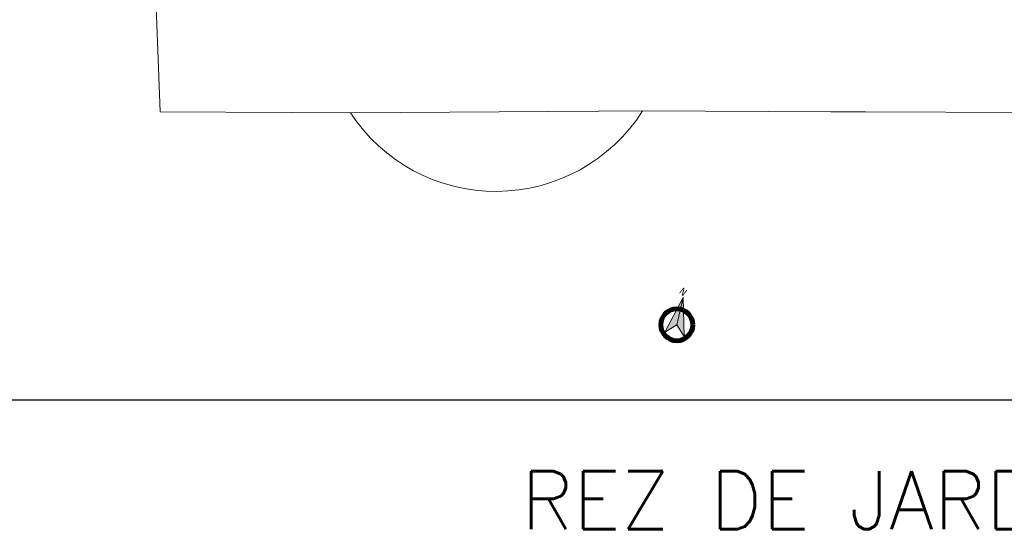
# Model space of a CAD drawing. Extents: x -6068 to 35118, y -17738 to 67348.
# Tile 71 of 243: x -1012 to 3231, y -5000 to -2799. Entities that reach past the tile are written whole.
import ezdxf
from ezdxf.enums import TextEntityAlignment as Align

# ---------------------------------------------------------------- set-up
doc = ezdxf.new("R2010")
doc.units = 0
doc.header["$LTSCALE"] = 15
doc.linetypes.add('Continua', pattern=[0])
doc.linetypes.add('Cui_CONTINU', pattern=[0])
for name, color, linetype in [('EDL_EXTERIEUR', 9, 'Cui_CONTINU'), ('PIS-fond de plan', 7, 'Cui_CONTINU'), ('PIS-texte', 7, 'Cui_CONTINU')]:
    doc.layers.add(name, color=color, linetype=linetype)
doc.styles.get("Standard").update_dxf_attribs({"font": 'simplex.shx'})
doc.styles.add('Tahoma', font='tahoma.ttf')

# ---------------------------------------------------------------- blocks, each defined once
blk = doc.blocks.new('Nord')
at = {"layer": 'PIS-texte', "ltscale": 0.1, "true_color": 0xc0c0c0}
blk.add_hatch(color=9, dxfattribs=at).paths.add_polyline_path([(-52.2, 108.1), (0, 0), (56.7, -19.8)])
at = {"layer": 'PIS-texte', "ltscale": 0.1, "true_color": 0xffffff}
blk.add_hatch(color=7, dxfattribs=at).paths.add_polyline_path([(-52.2, 108.1), (-19.8, -56.7), (0, 0)])
at = {"layer": 'PIS-texte', "color": 18, "linetype": 'Continua', "lineweight": 5, "ltscale": 0.1, "true_color": 0x000000}
for points in [[(-52.2, 108.1), (0, 0), (56.7, -19.8)], [(-52.2, 108.1), (-19.8, -56.7), (0, 0)]]:
    blk.add_lwpolyline(points, close=True, dxfattribs=at)
at = {"layer": 'PIS-texte', "color": 18, "linetype": 'Continua', "lineweight": 90, "ltscale": 0.1, "true_color": 0x000000}
blk.add_circle((0, 0), 70, dxfattribs=at)
at = {"layer": 'PIS-texte', "color": 18, "linetype": 'Continua', "lineweight": 0, "ltscale": 0.1, "true_color": 0x000000}
blk.add_circle((0, 0), 60, dxfattribs=at)
at = {"layer": 'PIS-texte', "color": 18, "true_color": 0x000000, "style": 'Tahoma'}
blk.add_text('N', height=30.8, dxfattribs=at).set_placement((-54.3, 112.6), align=Align.RIGHT)
blk = doc.blocks.new('EDL_RDJ plan_2025 10 17')
at = {"layer": 'EDL_EXTERIEUR', "linetype": 'Continua', "lineweight": 0, "ltscale": 0.1}
for p, q in [((-393, -3196.8), (-438.5, -1969.7)), ((172.3, -3198.9), (-393, -3196.8)), ((172.3, -3198.9), (427.4, -3199.9)), ((1495.4, -3193.4), (427.4, -3199.9)), ((1495.5, -3193.4), (1495.4, -3193.4)), ((1495.4, -3193.4), (1495.5, -3193.4)), ((1495.5, -3193.4), (1495.4, -3193.4)), ((1495.5, -3193.4), (1495.4, -3193.4)), ((1495.4, -3193.4), (1495.5, -3193.4)), ((1495.7, -3193.4), (1495.5, -3193.4)), ((1495.6, -3193.4), (1495.5, -3193.4)), ((1495.5, -3193.4), (1495.6, -3193.4)), ((1495.6, -3193.4), (1495.8, -3193.4)), ((1496.1, -3193.4), (1495.7, -3193.4)), ((1495.8, -3193.4), (1495.7, -3193.4)), ((1495.7, -3193.4), (1495.8, -3193.4)), ((1495.8, -3193.4), (1496.1, -3193.4)), ((1496.6, -3193.4), (1496.1, -3193.4)), ((1496.1, -3193.4), (1496.3, -3193.4)), ((1496.3, -3193.4), (1496.6, -3193.4)), ((1498, -3193.4), (1496.6, -3193.4)), ((1496.6, -3193.4), (1497.1, -3193.4)), ((1497.6, -3193.4), (1498, -3193.4)), ((1686.7, -3192.2), (1498, -3193.4)), ((1686.7, -3192.2), (2498.5, -3195.6)), ((2498.5, -3195.6), (2644.5, -3196.2)), ((2644.5, -3196.2), (2645.5, -3196.3)), ((2645.5, -3196.3), (3676.4, -3200.6))]:
    blk.add_line(p, q, dxfattribs=at)
blk.add_arc((1054.6, -2789.6), 749.5, 213.1862, 327.5081, dxfattribs=at)

msp = doc.modelspace()

# ---------------------------------------------------------------- linework, layer by layer
at = {"layer": 'PIS-fond de plan', "color": 6}
msp.add_lwpolyline([(-3429.2, 5561.1), (6570.8, 5561.1), (6570.8, -4438.9), (-3429.2, -4438.9)], close=True, dxfattribs=at)

# ---------------------------------------------------------------- block references
at = {"layer": 'PIS-fond de plan'}
msp.add_blockref('EDL_RDJ plan_2025 10 17', (-14.3, 0), dxfattribs=at)
at = {"layer": 'PIS-texte', "linetype": 'Continuous', "rotation": 321.1908099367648}
msp.add_blockref('Nord', (1820, -4113.9), dxfattribs=at)

# ---------------------------------------------------------------- texts
at = {"layer": 'PIS-fond de plan', "color": 6, "insert": (1149.1, -4745.5), "char_height": 250, "attachment_point": 1}
msp.add_mtext_dynamic_manual_height_columns('REZ DE JARDIN', width=3729.121, gutter_width=12.5, heights=[0], dxfattribs=at)

doc.saveas('drawing.dxf')
